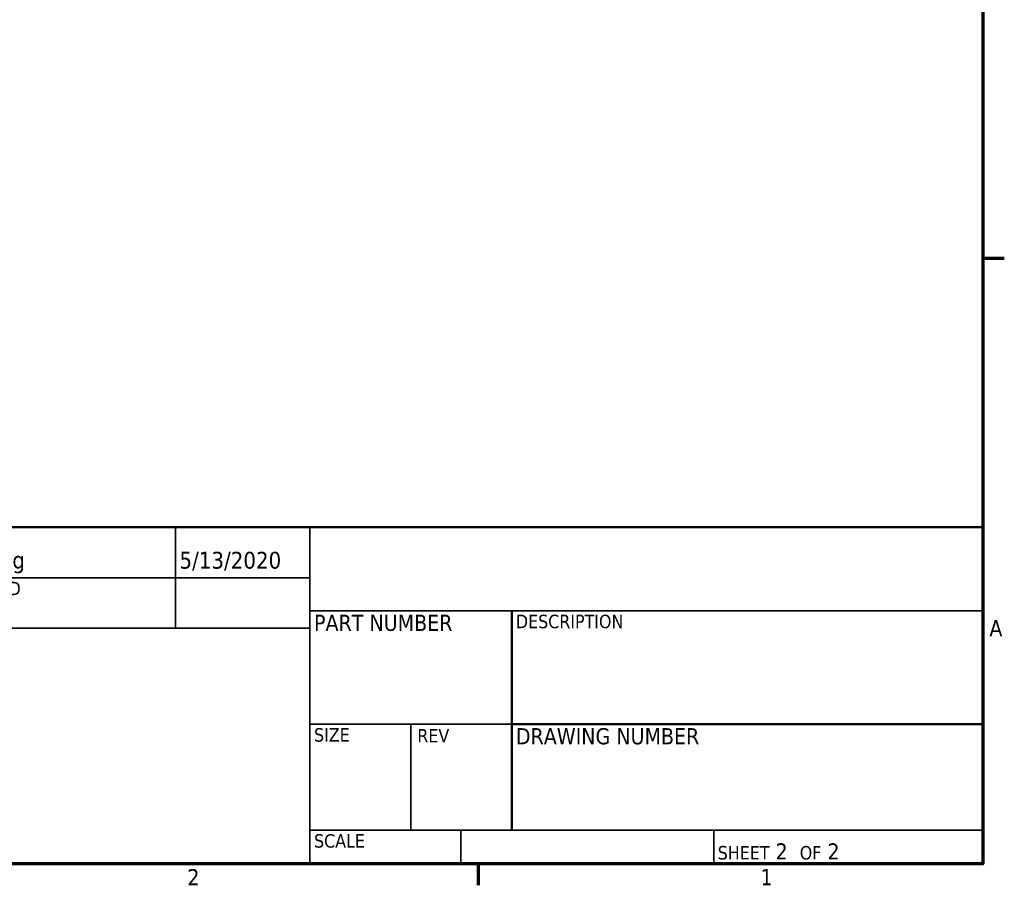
# Model space of a CAD drawing. Header units: inches. Extents: x 0.1 to 17, y 0.3 to 10.7.
# Tile 59 of 74: x 13.2 to 16.8, y 0.4 to 3.6. Entities that reach past the tile are written whole.
import ezdxf
from ezdxf.enums import TextEntityAlignment as Align

# ---------------------------------------------------------------- set-up
doc = ezdxf.new("R2010")
doc.units = ezdxf.units.IN
doc.header["$LTSCALE"] = 0.5
doc.header["$MEASUREMENT"] = 0
doc.layers.add('Border (ANSI)', color=7, linetype='Continuous', lineweight=70)
doc.layers.add('Title (ANSI)', color=7, linetype='Continuous', lineweight=50)
doc.styles.add('Note Text (ANSI)', font='tahoma.ttf')
doc.styles.get("Standard").update_dxf_attribs({"font": 'tahoma.ttf'})
doc.styles.add('Text Style38', font='tahoma.ttf')
doc.styles.add('Text Style39', font='tahoma.ttf')

# ---------------------------------------------------------------- blocks, each defined once
blk = doc.blocks.new('Borders Default Border')
at = {"layer": 'Border (ANSI)'}
for p, q in [((33.5, 5.5), (33.66, 5.5)), ((29.75, 1), (29.75, 0.84))]:
    blk.add_line(p, q, dxfattribs=at)
at = {"layer": 'Border (ANSI)', "flags": 128}
blk.add_lwpolyline([(0.5, 1), (0.5, 21), (33.5, 21), (33.5, 1), (0.5, 1)], dxfattribs=at)
at = {"layer": 'Border (ANSI)', "char_height": 0.12, "attachment_point": 7, "style": 'Note Text (ANSI)'}
for s, insert in [('A', (33.549, 2.69)), ('2', (27.5886, 0.84)), ('1', (31.8479, 0.84))]:
    blk.add_mtext(s, dxfattribs=dict(at, insert=insert))
blk = doc.blocks.new('Title Blocks ECS Standard w Comments')
at = {"layer": 'Title (ANSI)'}
for p, q in [((12.4317, 7.2562), (4.6817, 7.2562)), ((12.4317, 4.7562), (12.4317, 7.2562)), ((8.9317, 6.6362), (8.9317, 5.0062)), ((8.9317, 5.7936), (12.4317, 5.7936)), ((4.6817, 4.7562), (12.4317, 4.7562))]:
    blk.add_line(p, q, dxfattribs=at)
at = {"layer": 'Title (ANSI)', "lineweight": 35}
for p, q in [((6.4317, 6.5062), (6.4317, 7.2562)), ((7.4317, 4.7562), (7.4317, 7.2562)), ((4.6817, 6.8812), (7.4317, 6.8812)), ((7.4317, 6.6362), (12.4317, 6.6362)), ((4.6817, 6.5062), (7.4317, 6.5062)), ((8.9317, 5.7936), (7.4317, 5.7936)), ((8.1817, 5.0062), (8.1817, 5.7936)), ((12.4317, 5.0062), (7.4317, 5.0062)), ((8.5517, 5.0062), (8.5517, 4.7562)), ((10.4317, 5.0062), (10.4317, 4.7562))]:
    blk.add_line(p, q, dxfattribs=at)
at = {"layer": 'Title (ANSI)', "style": 'Text Style38'}
for s, p in [('CHECKED', (4.7117, 6.8512)), ('DESCRIPTION', (8.9617, 6.6062)), ('SIZE', (7.4617, 5.7636)), ('REV', (8.2295, 5.7571)), ('SCALE', (7.4617, 4.9762))]:
    blk.add_text(s, height=0.1, dxfattribs=at).set_placement(p, align=Align.TOP_LEFT)
at = {"layer": 'Title (ANSI)', "char_height": 0.12, "style": 'Note Text (ANSI)'}
for s, insert, attachment_point in [('\\fTahoma|b0|i0;PART NUMBER', (7.4617, 6.6062), 1), ('\\fTahoma|b0|i0;DRAWING NUMBER', (8.9617, 5.7636), 1), ('\\fTahoma|b0|i0;\\H0.1000;SHEET\\fTahoma|b0|i0;\\H0.1200; 2  \\fTahoma|b0|i0;\\H0.1000;OF\\fTahoma|b0|i0;\\H0.1200; 2 ', (10.4617, 4.7862), 7)]:
    blk.add_mtext(s, dxfattribs=dict(at, insert=insert, attachment_point=attachment_point))
at = {"layer": 'Title (ANSI)', "lineweight": 30, "flags": 63}
for tag, p in [('COMPANY', (9.9317, 6.9462)), ('REVISION_NUMBER', (8.5567, 5.3812)), ('<DRAWING_NUMBER>', (10.6817, 5.3997)), ('Sheet_Size', (7.8067, 5.3812))]:
    blk.add_attdef(tag, text='', height=0.24, dxfattribs=at).set_placement(p, align=Align.MIDDLE_CENTER)
at = {"layer": 'Title (ANSI)', "style": 'Text Style39'}
for tag, p in [('AUTHOR', (4.7117, 6.9112)), ('CREATION_DATE', (6.4617, 6.9112)), ('CHECKED_BY', (4.7117, 6.5362)), ('CHECKED_DATE', (6.4617, 6.5362))]:
    blk.add_attdef(tag, text='', height=0.125, dxfattribs=at).set_placement(p, align=Align.BOTTOM_LEFT)
at = {"layer": 'Title (ANSI)', "lineweight": 30, "flags": 63}
for tag, height, p in [('COMMENTS', 0.12, (2.2117, 7.0062)), ('DESCRIPTION', 0.125, (8.9617, 6.3862))]:
    blk.add_attdef(tag, text='', height=height, dxfattribs=at).set_placement(p, align=Align.TOP_LEFT)
blk.add_attdef('PART_NUMBER', text='', height=0.24, dxfattribs=at).set_placement((7.4617, 6.2226), align=Align.MIDDLE_LEFT)
blk.add_attdef('Initial_View_Scale', text='', height=0.12, dxfattribs=at).set_placement((8.5217, 4.7862), align=Align.BOTTOM_RIGHT)

msp = doc.modelspace()

# ---------------------------------------------------------------- block references
at = {"xscale": 0.5, "yscale": 0.5, "zscale": 0.5}
msp.add_blockref('Borders Default Border', (0, 0), dxfattribs=at)
msp.add_blockref('Title Blocks ECS Standard w Comments', (10.5342, -1.8781), dxfattribs=at).add_auto_attribs({'AUTHOR': 'myoung', 'CREATION_DATE': '5/13/2020'})

doc.saveas('drawing.dxf')
